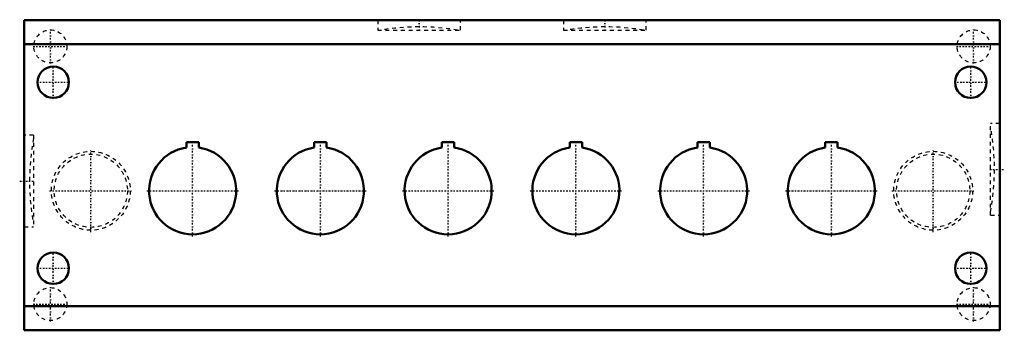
# Model space of a CAD drawing. Header units: millimetres. Extents: x -127 to 127, y -40 to 40.
import ezdxf

# ---------------------------------------------------------------- set-up
doc = ezdxf.new("R2010")
doc.units = ezdxf.units.MM
doc.linetypes.add('Center', pattern=[1.5, 0.45, -0.5, 0.05, -0.5])
doc.linetypes.add('Dashed', pattern=[2, 1, -1])
for name, color, linetype, lineweight in [('AM_0', 7, 'Continuous', 30), ('AM_3', 7, 'Dashed', 5), ('AM_7', 7, 'Center', 5)]:
    doc.layers.add(name, color=color, linetype=linetype, lineweight=lineweight)

msp = doc.modelspace()

# ---------------------------------------------------------------- linework, layer by layer
at = {"layer": 'AM_0', "color": 7, "linetype": 'Continuous', "lineweight": 50}
for p, q in [((126, 40), (-126, 40)), ((-126, 40), (-126, -40)), ((126, 40), (126, -40)), ((126, 33.81), (-126, 33.81)), ((-84.1, 7.14), (-84.1, 8.5)), ((-84.1, 8.5), (-80.9, 8.5)), ((-80.9, 8.5), (-80.9, 7.14)), ((-51.1, 7.14), (-51.1, 8.5)), ((-51.1, 8.5), (-47.9, 8.5)), ((-47.9, 8.5), (-47.9, 7.14)), ((-18.1, 7.14), (-18.1, 8.5)), ((-18.1, 8.5), (-14.9, 8.5)), ((-14.9, 8.5), (-14.9, 7.14)), ((14.9, 7.14), (14.9, 8.5)), ((14.9, 8.5), (18.1, 8.5)), ((18.1, 8.5), (18.1, 7.14)), ((47.9, 7.14), (47.9, 8.5)), ((47.9, 8.5), (51.1, 8.5)), ((51.1, 8.5), (51.1, 7.14)), ((80.9, 7.14), (80.9, 8.5)), ((80.9, 8.5), (84.1, 8.5)), ((84.1, 8.5), (84.1, 7.14)), ((126, -33.81), (-126, -33.81)), ((126, -40), (-126, -40))]:
    msp.add_line(p, q, dxfattribs=at)
for centre in [(-118.5, 24), (118.5, 24), (-118.5, -24), (118.5, -24)]:
    msp.add_circle(centre, 4.05, dxfattribs=at)
for centre in [(-82.5, -4), (-49.5, -4), (-16.5, -4), (16.5, -4), (49.5, -4), (82.5, -4)]:
    msp.add_arc(centre, 11.25, 98.1765, 81.8235, dxfattribs=at)
at = {"layer": 'AM_3', "color": 6, "linetype": 'Dashed', "lineweight": 25}
for p, q in [((-34.69, 40), (-34.69, 37.44)), ((-13.31, 37.44), (-13.31, 40)), ((13.31, 40), (13.31, 37.44)), ((34.69, 37.44), (34.69, 40)), ((-34.69, 37.44), (-13.31, 37.44)), ((13.31, 37.44), (34.69, 37.44)), ((126, 13.33), (123.61, 13.33)), ((123.61, -10.34), (123.61, 13.33)), ((-123.61, 10.34), (-126, 10.34)), ((-123.61, 10.34), (-123.61, -13.33)), ((123.61, -10.34), (126, -10.34)), ((-126, -13.33), (-123.61, -13.33))]:
    msp.add_line(p, q, dxfattribs=at)
for centre, radius in [((-119.25, 33.25), 4.25), ((119.25, 33.25), 4.25), ((-108.8, -4), 10.18), ((-108.8, -4), 9.45), ((108.8, -4), 10.18), ((108.8, -4), 9.45), ((-119.25, -33.25), 4.25), ((119.25, -33.25), 4.25)]:
    msp.add_circle(centre, radius, dxfattribs=at)
for centre, start, end in [((-24, -21.72), 80.4496, 99.5504), ((24, -21.72), 80.4496, 99.5504), ((64.63, 1.5), 349.4363, 10.5637), ((-64.63, -1.5), 169.4363, 190.5637)]:
    msp.add_arc(centre, 60, start, end, dxfattribs=at)
at = {"layer": 'AM_7', "color": 4, "linetype": 'Center', "lineweight": 25}
for p, q in [((-24, 40.13), (-24, 37.32)), ((24, 40.13), (24, 37.32)), ((-119.25, 28.79), (-119.25, 37.71)), ((119.25, 28.79), (119.25, 37.71)), ((-123.71, 33.25), (-114.79, 33.25)), ((114.79, 33.25), (123.71, 33.25)), ((-118.5, 19.75), (-118.5, 28.25)), ((118.5, 19.75), (118.5, 28.25)), ((-122.75, 24), (-114.25, 24)), ((114.25, 24), (122.75, 24)), ((-82.5, -15.81), (-82.5, 7.81)), ((-49.5, -15.81), (-49.5, 7.81)), ((-16.5, -15.81), (-16.5, 7.81)), ((16.5, -15.81), (16.5, 7.81)), ((49.5, -15.81), (49.5, 7.81)), ((82.5, -15.81), (82.5, 7.81)), ((-108.8, -14.69), (-108.8, 6.69)), ((108.8, -14.69), (108.8, 6.69)), ((123.44, 1.5), (127.17, 1.5)), ((-127.17, -1.5), (-123.44, -1.5)), ((-119.49, -4), (-98.11, -4)), ((-94.31, -4), (-70.69, -4)), ((-61.31, -4), (-37.69, -4)), ((-28.31, -4), (-4.69, -4)), ((4.69, -4), (28.31, -4)), ((37.69, -4), (61.31, -4)), ((70.69, -4), (94.31, -4)), ((98.11, -4), (119.49, -4)), ((-118.5, -28.25), (-118.5, -19.75)), ((118.5, -28.25), (118.5, -19.75)), ((-122.75, -24), (-114.25, -24)), ((114.25, -24), (122.75, -24)), ((-119.25, -37.71), (-119.25, -28.79)), ((119.25, -37.71), (119.25, -28.79)), ((-123.71, -33.25), (-114.79, -33.25)), ((114.79, -33.25), (123.71, -33.25))]:
    msp.add_line(p, q, dxfattribs=at)

doc.saveas('drawing.dxf')
